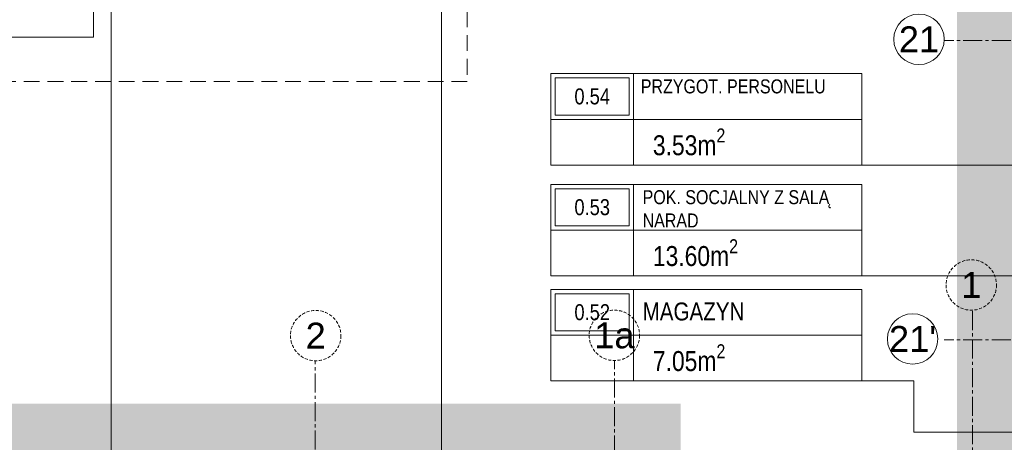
# Model space of a CAD drawing. Header units: millimetres. Extents: x -9409 to -3369, y -15007 to -6597.
# Tile 80 of 132: x -7188 to -6201, y -11530 to -11107. Entities that reach past the tile are written whole.
import ezdxf
from ezdxf.enums import TextEntityAlignment as Align

# ---------------------------------------------------------------- set-up
doc = ezdxf.new("R2010")
doc.units = ezdxf.units.MM
for name, pattern in [('ACAD_ISO02W100', [15, 12, -3]), ('CACHE2', [4.7625, 3.175, -1.5875]), ('CENTER2', [28.575, 19.05, -3.175, 3.175, -3.175]), ('DASHED2', [0.375, 0.25, -0.125])]:
    doc.linetypes.add(name, pattern=pattern)
for name, color, linetype, lineweight in [('A-AREA-____-IDEN', 81, 'Continuous', 5), ('SQ_HATCH', 140, 'Continuous', 13), ('SQ_ISTN.Ściany', 140, 'Continuous', 35), ('SQ_Opisy', 7, 'Continuous', 18), ('SQ_Osie', 220, 'CENTER2', 9), ('SQ_PROJ.Ściany', 7, 'Continuous', 35), ('SQ_ZAKRES_OPRACOWANIA', 7, 'ACAD_ISO02W100', 20)]:
    doc.layers.add(name, color=color, linetype=linetype, lineweight=lineweight)
doc.styles.add('Arial Narrow_2', font='ARIALN.TTF', dxfattribs={"height": 20})
doc.styles.get("Standard").update_dxf_attribs({"font": 'arial.ttf'})

# ---------------------------------------------------------------- blocks, each defined once
blk = doc.blocks.new('ET_pom_prokocim 1_200 - SZEROKA --4287470-__- 0_00 parter')
at = {"layer": 'A-AREA-____-IDEN'}
blk.add_line((2.943, 0.629), (2.943, -1.377), dxfattribs=at)
blk.add_wipeout([(-3.629, 2.634), (10, 2.634), (10, -1.377), (-3.629, -1.377)])
for p, q in [((-3.629, -1.377), (-3.629, 2.634)), ((-3.629, 2.634), (10, 2.634)), ((0, 0.629), (0, 2.634)), ((10, 2.634), (10, -1.377)), ((-3.629, 0.629), (0, 0.629)), ((0, 0.629), (0, -1.377)), ((10, 0.629), (0, 0.629)), ((10, -1.377), (-3.629, -1.377))]:
    blk.add_line(p, q, dxfattribs=at)
blk.add_lwpolyline([(-3.441, 0.817), (-0.188, 0.817), (-0.188, 2.446), (-3.441, 2.446)], close=True, dxfattribs=at)
blk = doc.blocks.new('osie bud A')
at = {"layer": 'SQ_Osie'}
for p, q in [((23474.3, 19372.6), (23474.3, 17597.31)), ((22814.35, 19281.37), (22815.47, 17546.82)), ((23174.3, 18348.86), (23174.3, 17597.31))]:
    blk.add_line(p, q, dxfattribs=at)
at = {"layer": 'SQ_Osie', "linetype": 'ByBlock'}
for centre in [(23174.3, 17572.07), (23473.6, 17572.37), (22816.64, 17521.59)]:
    blk.add_circle(centre, 25.25, dxfattribs=at)
at = {"layer": 'SQ_Osie'}
for s, p in [('1a', (23174.3, 17572.07)), ('2', (23473.6, 17572.37)), ('1', (22816.64, 17521.59))]:
    blk.add_text(s, height=26, rotation=180, dxfattribs=at).set_placement(p, align=Align.MIDDLE_CENTER)
blk = doc.blocks.new('stan projektowany')
at = {"layer": 'SQ_HATCH'}
h = blk.add_hatch(dxfattribs=at)
h.set_pattern_fill('ANGLE')
h.set_pattern_definition([(0, (-10464.962, 6233.929), (0, 6.985), [5.08, -1.905]), (90, (-10464.962, 6233.929), (-6.985, 4e-16), [5.08, -1.905])])
h.paths.add_polyline_path([(-15233.14, 8198.65), (-15198.14, 8198.65), (-15176.65, 8198.65), (-15176.65, 8216.15), (-15144.65, 8216.15), (-15144.65, 8147.15), (-15144.65, 7886.15), (-15144.65, 7837.15), (-15144.65, 7734.77), (-15104.65, 7734.77), (-15104.65, 10535.59), (-15737.65, 10535.59), (-15737.65, 10615.59), (-15789.65, 10615.59), (-16075.65, 10615.59), (-16075.65, 9587.27), (-16120.11, 9587.27), (-16120.11, 9436.61), (-16071.65, 9436.61), (-16071.65, 9307.59), (-16259.65, 9307.59), (-16259.65, 8898.65), (-16704.65, 8898.65), (-16704.65, 7768.15), (-16704.65, 7751.82), (-16685.57, 7751.82), (-16685.57, 7130.61), (-16718.15, 7131.63), (-16718.15, 7178.15), (-16999.65, 7178.15), (-16999.65, 7808.15), (-19394.65, 7808.15), (-19394.65, 6211.23), (-19462.48, 6211.23), (-19462.48, 5925.46), (-18509.26, 5925.46), (-18509.26, 6211.23), (-17103.03, 6223.02), (-17103.03, 5881.49), (-15104.65, 5873.27), (-15104.65, 7734.77), (-15144.65, 7734.77), (-15144.65, 7707.15), (-15176.65, 7707.15), (-15176.65, 7706.65), (-15176.65, 7706.65), (-15259.89, 7706.65), (-15259.87, 7706.75), (-15259.87, 7707.15), (-15292.71, 7707.15), (-15292.71, 7696.65), (-15292.7, 7696.65), (-15292.71, 7706.65), (-15297.71, 7706.65), (-15297.7, 7699.45, 0.414214), (-15297.4, 7699.15), (-15296.5, 7699.15, -0.414214), (-15296.2, 7698.85), (-15296.2, 7696.95, 0.527766), (-15295.86, 7696.59, -0.450501), (-15295.27, 7696.07, -0.414104), (-15295.79, 7695.54), (-15295.07, 7695.5), (-15295.79, 7695.54, -0.414323), (-15296.32, 7696.07, -0.409171), (-15295.87, 7696.65, -0.450389), (-15296.2, 7696.95), (-15296.2, 7698.85, 0.414214), (-15296.5, 7699.15), (-15297.4, 7699.15, -0.414214), (-15297.7, 7699.45), (-15297.71, 7706.65), (-15292.71, 7706.65), (-15292.71, 7707.15), (-15259.87, 7707.15), (-15259.87, 7734.77), (-15473.3, 7734.77), (-15473.3, 7771.14, -0.414214), (-15477.3, 7775.14, -1), (-15469.3, 7775.14, -0.414214), (-15473.3, 7771.14), (-15473.3, 7749.3), (-15457.7, 7749.3), (-15457.7, 7760.15), (-15457.96, 7760.19), (-15457.96, 7773.87), (-15457.96, 7787.54), (-15457.7, 7799.3), (-15457.7, 7787.58), (-15431.62, 7791.36, -0.038172), (-15427.99, 7791.64, -0.032853), (-15424.84, 7791.44, -0.057631), (-15419.72, 7790.17, -0.057695), (-15415.53, 7788.02, -0.068919), (-15411.87, 7784.77, -0.070278), (-15409.44, 7780.92, -0.066142), (-15408.18, 7776.69, -0.045653), (-15407.94, 7773.2, -0.032968), (-15408.15, 7770.68, -0.068737), (-15409.44, 7766.28, -0.070278), (-15411.87, 7762.43, -0.068919), (-15415.53, 7759.18, -0.057695), (-15419.72, 7757.03, -0.057631), (-15424.84, 7755.76, -0.032853), (-15427.99, 7755.56, -0.033182), (-15431.15, 7755.77), (-15457.7, 7760.15), (-15457.7, 7749.3), (-15473.3, 7749.3), (-15473.3, 7734.77), (-15259.87, 7734.77), (-15259.87, 7837.15), (-15259.9, 7837.15), (-15259.87, 7837.13), (-15176.65, 7837.15), (-15176.65, 7734.77), (-15144.65, 7734.77), (-15144.65, 7837.15), (-15144.65, 7886.15), (-15176.65, 7886.15), (-15176.65, 8147.15), (-15176.65, 8163.65), (-15198.14, 8163.65), (-15233.14, 8163.65)])
at = {"layer": 'SQ_Osie'}
for points in [[(-15059.67, 8181.15), (-16726.65, 8181.15)], [(-15059.67, 7881.15), (-16726.65, 7881.15)]]:
    blk.add_lwpolyline(points, dxfattribs=at)
at = {"layer": 'SQ_Osie', "linetype": 'ByBlock'}
for centre in [(-16751.89, 8182.29), (-16758.31, 7881.91)]:
    blk.add_circle(centre, 25.25, dxfattribs=at)
at = {"layer": 'SQ_ZAKRES_OPRACOWANIA', "linetype": 'CACHE2', "ltscale": 5}
blk.add_lwpolyline([(-14814.65, 11777.98), (-15737.15, 11777.98), (-15737.15, 11735.45), (-15837.15, 11820.51), (-15837.15, 11777.98), (-17204.52, 11777.98), (-17204.52, 11035.85), (-17161.99, 11035.85), (-17247.05, 10935.85), (-17204.52, 10935.85), (-17204.52, 9500.92), (-17161.99, 9500.92), (-17247.05, 9400.92), (-17204.52, 9400.92), (-17204.52, 8139.94), (-18379.79, 8139.94), (-18379.79, 8097.41), (-18479.79, 8182.47), (-18479.79, 8139.94), (-19419.64, 8139.94), (-19419.64, 5920.99)], dxfattribs=at)
at = {"layer": 'SQ_ZAKRES_OPRACOWANIA', "color": 251, "linetype": 'DASHED2', "ltscale": 100, "true_color": 0x636466, "const_width": 18}
blk.add_lwpolyline([(-15104.65, 10541.71), (-15104.65, 7946.16), (-14458.39, 7942.46), (-14458.39, 5881.49), (-17103.03, 5881.49), (-17103.03, 6223.02), (-18509.26, 6211.23), (-18509.26, 5925.46), (-19462.48, 5925.46), (-19462.48, 6211.23), (-19394.65, 6211.23), (-19394.65, 7808.15), (-16999.65, 7808.15), (-16999.65, 7178.15), (-16704.65, 7178.15), (-16704.65, 7768.15), (-16704.65, 8898.65), (-16259.65, 8898.65), (-16259.65, 9307.59), (-16071.65, 9307.59), (-16071.65, 9436.61)], dxfattribs=at)
at = {"layer": 'SQ_Osie', "linetype": 'CACHE2', "ltscale": 5, "rotation": 180}
blk.add_blockref('osie bud A', (6117.15, 25457.6), dxfattribs=at)
at = {"layer": 'SQ_Osie'}
for s, p in [('21', (-16751.89, 8182.29)), ("21'", (-16758.31, 7881.91))]:
    blk.add_text(s, height=26, dxfattribs=at).set_placement(p, align=Align.MIDDLE_CENTER)

msp = doc.modelspace()

# ---------------------------------------------------------------- linework, layer by layer
at = {"layer": 'A-AREA-____-IDEN'}
for p, q in [((-7096.39, -11827.53), (-7096.39, -10921.45)), ((-6765.6, -11827.53), (-6765.6, -10921.45))]:
    msp.add_line(p, q, dxfattribs=at)

# ---------------------------------------------------------------- block references
at = {"layer": 'A-AREA-____-IDEN', "lineweight": 18, "xscale": 22.88, "yscale": 22.88, "zscale": 22.88}
for p in [(-7342.86, -11092.77), (-6572.91, -11220.93), (-6572.91, -11331.99)]:
    msp.add_blockref('ET_pom_prokocim 1_200 - SZEROKA --4287470-__- 0_00 parter', p, dxfattribs=at)

# ---------------------------------------------------------------- next in the draw order: hatches: boundary and pattern name
at = {"layer": 'SQ_HATCH'}
h = msp.add_hatch(dxfattribs=at)
h.set_pattern_fill('ANGLE')
h.set_pattern_definition([(0, (0, -13074.651), (0, 6.985), [5.08, -1.905]), (90, (0, -13074.651), (-6.985, 4e-16), [5.08, -1.905])])
h.paths.add_polyline_path([(-4768.17, -11109.93), (-4733.17, -11109.93), (-4711.69, -11109.93), (-4711.69, -11092.43), (-4679.69, -11092.43), (-4679.69, -11161.43), (-4679.69, -11422.43), (-4679.69, -11471.43), (-4679.69, -11573.81), (-4639.69, -11573.81), (-4639.69, -8772.99), (-5272.69, -8772.99), (-5272.69, -8692.99), (-5324.69, -8692.99), (-5610.69, -8692.99), (-5610.69, -9721.31), (-5655.15, -9721.31), (-5655.15, -9871.97), (-5606.69, -9871.97), (-5606.69, -10000.99), (-5794.69, -10000.99), (-5794.69, -10409.93), (-6239.69, -10409.93), (-6239.69, -11540.43), (-6239.69, -11556.76), (-6220.6, -11556.76), (-6220.6, -12177.97), (-6253.19, -12176.95), (-6253.19, -12130.43), (-6534.69, -12130.43), (-6534.69, -11500.43), (-8929.69, -11500.43), (-8929.69, -13097.35), (-8997.52, -13097.35), (-8997.52, -13383.12), (-8044.3, -13383.12), (-8044.3, -13097.35), (-6638.07, -13085.56), (-6638.07, -13427.09), (-4639.69, -13435.31), (-4639.69, -11573.81), (-4679.69, -11573.81), (-4679.69, -11601.43), (-4711.69, -11601.43), (-4711.69, -11601.93), (-4711.69, -11601.93), (-4794.93, -11601.93), (-4794.91, -11601.83), (-4794.91, -11601.43), (-4827.74, -11601.43), (-4827.74, -11611.93), (-4827.74, -11611.93), (-4827.74, -11601.93), (-4832.74, -11601.93), (-4832.74, -11609.13, 0.414214), (-4832.44, -11609.43), (-4831.54, -11609.43, -0.414214), (-4831.24, -11609.73), (-4831.24, -11611.63, 0.527766), (-4830.9, -11611.99, -0.450501), (-4830.3, -11612.51, -0.414104), (-4830.83, -11613.04), (-4830.11, -11613.08), (-4830.83, -11613.04, -0.414323), (-4831.36, -11612.51, -0.409171), (-4830.9, -11611.93, -0.450389), (-4831.24, -11611.63), (-4831.24, -11609.73, 0.414214), (-4831.54, -11609.43), (-4832.44, -11609.43, -0.414214), (-4832.74, -11609.13), (-4832.74, -11601.93), (-4827.74, -11601.93), (-4827.74, -11601.43), (-4794.91, -11601.43), (-4794.91, -11573.81), (-5008.34, -11573.81), (-5008.34, -11537.44, -0.414214), (-5012.34, -11533.44, -1), (-5004.34, -11533.44, -0.414214), (-5008.34, -11537.44), (-5008.34, -11559.28), (-4992.74, -11559.28), (-4992.74, -11548.43), (-4992.99, -11548.39), (-4992.99, -11534.71), (-4992.99, -11521.04), (-4992.74, -11509.28), (-4992.74, -11521), (-4966.66, -11517.22, -0.038172), (-4963.03, -11516.94, -0.032853), (-4959.88, -11517.14, -0.057631), (-4954.76, -11518.41, -0.057695), (-4950.57, -11520.56, -0.068919), (-4946.91, -11523.81, -0.070278), (-4944.47, -11527.66, -0.066142), (-4943.21, -11531.89, -0.045653), (-4942.98, -11535.38, -0.032968), (-4943.19, -11537.9, -0.068737), (-4944.47, -11542.3, -0.070278), (-4946.91, -11546.15, -0.068919), (-4950.57, -11549.4, -0.057695), (-4954.76, -11551.55, -0.057631), (-4959.88, -11552.82, -0.032853), (-4963.03, -11553.02, -0.033182), (-4966.19, -11552.81), (-4992.74, -11548.43), (-4992.74, -11559.28), (-5008.34, -11559.28), (-5008.34, -11573.81), (-4794.91, -11573.81), (-4794.91, -11471.43), (-4794.93, -11471.43), (-4794.91, -11471.45), (-4711.69, -11471.43), (-4711.69, -11573.81), (-4679.69, -11573.81), (-4679.69, -11471.43), (-4679.69, -11422.43), (-4711.69, -11422.43), (-4711.69, -11161.43), (-4711.69, -11144.93), (-4733.17, -11144.93), (-4768.17, -11144.93)])

# ---------------------------------------------------------------- next in the draw order: linework, layer by layer
at = {"layer": 'A-AREA-____-IDEN'}
msp.add_line((-6655.94, -11363.49), (-5973.06, -11363.49), dxfattribs=at)
msp.add_lwpolyline([(-6655.94, -11252.43), (-6291.99, -11252.43), (-5666.66, -11252.43)], dxfattribs=at)

# ---------------------------------------------------------------- next in the draw order: texts
at = {"layer": 'SQ_Opisy', "color": 7, "lineweight": 13}
for s, insert, char_height, width, attachment_point in [('{\\fArial Narrow|b0|i0|c238|p34;\\C256;PRZYGOT. PERSONELU}', (-6565.73, -11166.47), 14, 219.7942, 1), ('{\\fArial Narrow|b0|i0|c238|p34;\\C256;0.54}', (-6614.42, -11183.6), 16, 219.5957, 5), ('{\\fArial Narrow|b0|i0|c238|p34;\\C256;POK. SOCJALNY Z SALĄ NARAD}', (-6563.9, -11277.54), 14, 219.7942, 1), ('{\\fArial Narrow|b0|i0|c238|p34;\\C256;0.53}', (-6614.42, -11294.66), 16, 219.5957, 5)]:
    msp.add_mtext(s, dxfattribs=dict(at, insert=insert, char_height=char_height, width=width, attachment_point=attachment_point))
at = {"layer": 'SQ_PROJ.Ściany', "char_height": 20, "attachment_point": 1, "style": 'Arial Narrow_2'}
for s, insert in [('\\A1;3.53m{\\H0.7x;\\S2^ ;}', (-6553.62, -11215.68)), ('\\A1;13.60m{\\H0.7x;\\S2^ ;}', (-6553.62, -11326.74))]:
    msp.add_mtext(s, dxfattribs=dict(at, insert=insert))

# ---------------------------------------------------------------- next in the draw order: block references
at = {"layer": 'A-AREA-____-IDEN', "lineweight": 18, "xscale": 22.88, "yscale": 22.88, "zscale": 22.88}
msp.add_blockref('ET_pom_prokocim 1_200 - SZEROKA --4287470-__- 0_00 parter', (-6572.91, -11437.27), dxfattribs=at)

# ---------------------------------------------------------------- next in the draw order: linework, layer by layer
at = {"layer": 'A-AREA-____-IDEN'}
msp.add_lwpolyline([(-6655.94, -11468.77), (-6291.99, -11468.77), (-6291.99, -11520.15), (-5967.73, -11520.15)], dxfattribs=at)

# ---------------------------------------------------------------- next in the draw order: block references
at = {"layer": 'SQ_ISTN.Ściany'}
msp.add_blockref('stan projektowany', (10464.96, -19308.58), dxfattribs=at)

# ---------------------------------------------------------------- next in the draw order: texts
at = {"layer": 'SQ_Opisy', "color": 7, "lineweight": 13}
for s, insert, char_height, width, attachment_point in [('{\\fArial Narrow|b0|i0|c238|p34;\\C256;0.52}', (-6614.42, -11399.94), 16, 219.5957, 5), ('{\\fArial Narrow|b0|i0|c238|p34;\\C256;MAGAZYN}', (-6563.9, -11390.11), 18, 198.1285, 1)]:
    msp.add_mtext(s, dxfattribs=dict(at, insert=insert, char_height=char_height, width=width, attachment_point=attachment_point))
at = {"layer": 'SQ_PROJ.Ściany', "insert": (-6553.62, -11432.02), "char_height": 20, "width": 84.2464, "attachment_point": 1, "style": 'Arial Narrow_2'}
msp.add_mtext('\\A1;7.05m{\\H0.7x;\\S2^ ;}', dxfattribs=at)

doc.saveas('drawing.dxf')
